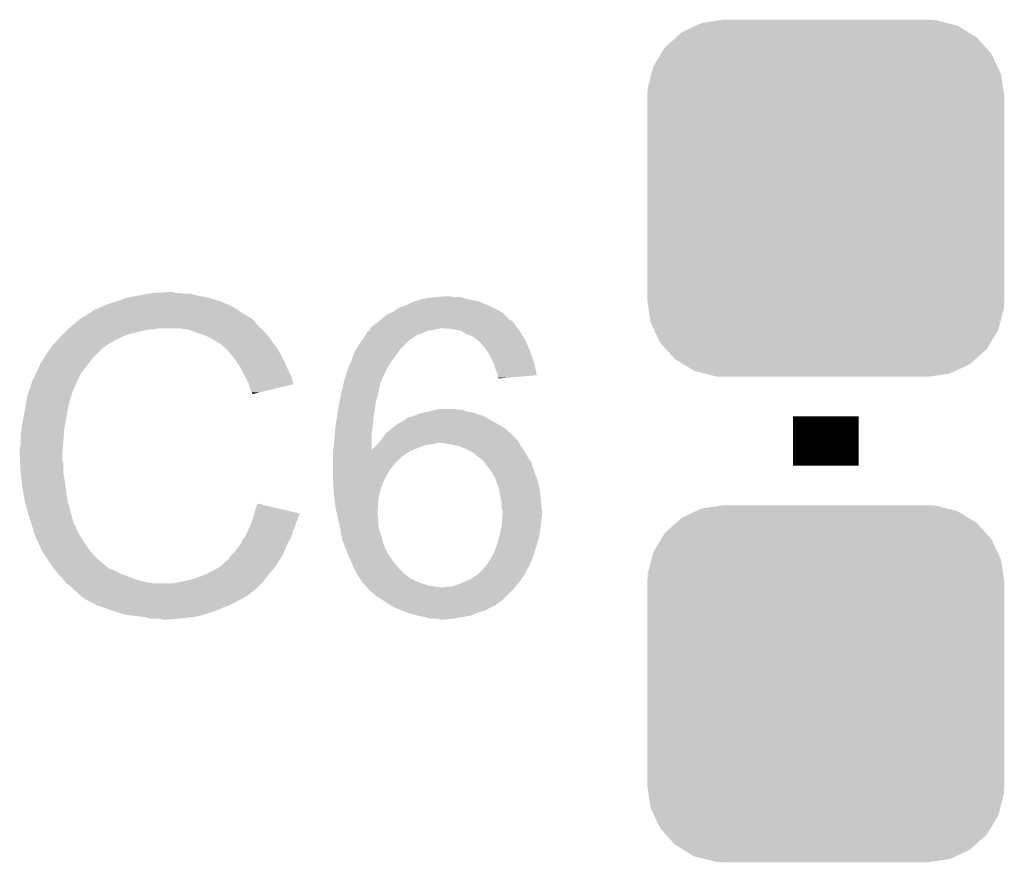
# Model space of a CAD drawing. Extents: x -0.05 to 0.95, y -0.15 to 1.37.
# Tile 11 of 28: x 0.2 to 0.32, y 0.59 to 0.7. Entities that reach past the tile are written whole.
import ezdxf

# ---------------------------------------------------------------- set-up
doc = ezdxf.new("R2010")
doc.units = 0
doc.layers.get('0').update_dxf_attribs({"linetype": 'CONTINUOUS'})
doc.layers.add('ST67W_CLICK_V101_GTO', color=14, linetype='CONTINUOUS')
doc.layers.add('ST67W_CLICK_V101_GTS', color=12, linetype='CONTINUOUS')

# ---------------------------------------------------------------- blocks, each defined once
blk = doc.blocks.new('CUSTOM_76')
for points in [[(-0.01509, 0.0213), (-0.01273, 0.02165), (0.01472, 0.0213), (0.01336, 0.02165)], [(-0.01273, 0.02165), (-0.0124, 0.0217), (0.01336, 0.02165), (0.0124, 0.0217)], [(-0.01755, 0.02014), (-0.01578, 0.02098), (0.01738, 0.02014), (0.01599, 0.02098)], [(-0.01578, 0.02098), (-0.01509, 0.0213), (0.01599, 0.02098), (0.01472, 0.0213)], [(-0.01957, 0.01832), (-0.01818, 0.01957), (0.01945, 0.01832), (0.01832, 0.01957)], [(-0.01818, 0.01957), (-0.01755, 0.02014), (0.01832, 0.01957), (0.01738, 0.02014)], [(-0.02004, 0.01755), (-0.01957, 0.01832), (0.02014, 0.01755), (0.01945, 0.01832)], [(-0.02098, 0.01599), (-0.02004, 0.01755), (0.02088, 0.01599), (0.02014, 0.01755)], [(-0.02121, 0.01509), (-0.02098, 0.01599), (0.0213, 0.01509), (0.02088, 0.01599)], [(-0.02165, 0.01336), (-0.02121, 0.01509), (0.02156, 0.01336), (0.0213, 0.01509)], [(-0.0217, 0.0124), (-0.02165, 0.01336), (0.0217, 0.0124), (0.02156, 0.01336)], [(-0.0217, -0.0124), (-0.0217, 0.0124), (0.0217, -0.0124), (0.0217, 0.0124)], [(-0.02156, -0.01336), (-0.0217, -0.0124), (0.02165, -0.01336), (0.0217, -0.0124)], [(-0.0213, -0.01509), (-0.02156, -0.01336), (0.02121, -0.01509), (0.02165, -0.01336)], [(-0.02088, -0.01599), (-0.0213, -0.01509), (0.02098, -0.01599), (0.02121, -0.01509)], [(-0.02014, -0.01755), (-0.02088, -0.01599), (0.02004, -0.01755), (0.02098, -0.01599)], [(-0.01945, -0.01832), (-0.02014, -0.01755), (0.01957, -0.01832), (0.02004, -0.01755)], [(-0.01832, -0.01957), (-0.01945, -0.01832), (0.01818, -0.01957), (0.01957, -0.01832)], [(-0.01738, -0.02014), (-0.01832, -0.01957), (0.01755, -0.02014), (0.01818, -0.01957)], [(-0.01599, -0.02098), (-0.01738, -0.02014), (0.01578, -0.02098), (0.01755, -0.02014)], [(-0.01472, -0.0213), (-0.01599, -0.02098), (0.01509, -0.0213), (0.01578, -0.02098)], [(-0.01336, -0.02165), (-0.01472, -0.0213), (0.01273, -0.02165), (0.01509, -0.0213)], [(-0.0124, -0.0217), (-0.01336, -0.02165), (0.0124, -0.0217), (0.01273, -0.02165)]]:
    blk.add_solid(points)

msp = doc.modelspace()

# ---------------------------------------------------------------- linework, layer by layer
at = {"layer": 'ST67W_CLICK_V101_GTO', "const_width": 0.008}
msp.add_lwpolyline([(0.299, 0.643), (0.299, 0.649)], dxfattribs=at)
at = {"layer": 'ST67W_CLICK_V101_GTO'}
for points in [[(0.2132, 0.6631), (0.2139, 0.6634), (0.22496, 0.6631), (0.224, 0.6634)], [(0.2139, 0.6634), (0.2155, 0.6637), (0.224, 0.6634), (0.2225, 0.6637)], [(0.2155, 0.6637), (0.2167, 0.6639), (0.2225, 0.6637), (0.2218, 0.6639)], [(0.2167, 0.6639), (0.2173, 0.664), (0.2211, 0.6639), (0.2205, 0.664)], [(0.2173, 0.664), (0.2191, 0.6641), (0.22, 0.664), (0.2196, 0.6641)], [(0.2491, 0.663), (0.2497, 0.6632), (0.2567, 0.663), (0.2556, 0.6632)], [(0.2497, 0.6632), (0.2507, 0.6634), (0.2556, 0.6632), (0.25487, 0.6634)], [(0.2507, 0.6634), (0.2518, 0.6635), (0.25487, 0.6634), (0.2545, 0.6635)], [(0.2518, 0.6635), (0.2529, 0.6636), (0.2537, 0.6635), (0.2533, 0.6636)], [(0.2098, 0.6618), (0.2102, 0.662), (0.22772, 0.6618), (0.22744, 0.662)], [(0.2102, 0.662), (0.2105, 0.6621), (0.22744, 0.662), (0.2273, 0.6621)], [(0.2105, 0.6621), (0.2109, 0.6623), (0.2273, 0.6621), (0.2269, 0.6623)], [(0.2109, 0.6623), (0.2114, 0.6625), (0.2269, 0.6623), (0.2265, 0.6625)], [(0.2114, 0.6625), (0.2119, 0.6627), (0.2265, 0.6625), (0.22605, 0.6627)], [(0.2119, 0.6627), (0.2125, 0.6629), (0.22605, 0.6627), (0.2256, 0.6629)], [(0.2125, 0.6629), (0.2132, 0.6631), (0.2256, 0.6629), (0.22496, 0.6631)], [(0.24668, 0.6619), (0.2471, 0.6622), (0.2592, 0.6619), (0.25855, 0.6622)], [(0.2471, 0.6622), (0.248, 0.6625), (0.25855, 0.6622), (0.2579, 0.6625)], [(0.248, 0.6625), (0.2488, 0.6629), (0.2579, 0.6625), (0.25694, 0.6629)], [(0.2488, 0.6629), (0.2491, 0.663), (0.25694, 0.6629), (0.2567, 0.663)], [(0.20806, 0.6606), (0.2083, 0.6608), (0.2295, 0.6606), (0.2293, 0.6608)], [(0.2083, 0.6608), (0.20847, 0.6609), (0.2293, 0.6608), (0.2292, 0.6609)], [(0.20847, 0.6609), (0.20863, 0.661), (0.2292, 0.6609), (0.229, 0.661)], [(0.20863, 0.661), (0.2088, 0.6611), (0.229, 0.661), (0.2289, 0.6611)], [(0.2088, 0.6611), (0.20963, 0.6616), (0.2288, 0.6611), (0.228, 0.6616)], [(0.2088, 0.6611), (0.2088, 0.6611), (0.2289, 0.6611), (0.2288, 0.6611)], [(0.20963, 0.6616), (0.2098, 0.6617), (0.228, 0.6616), (0.22786, 0.6617)], [(0.2098, 0.6617), (0.2098, 0.6618), (0.22786, 0.6617), (0.22772, 0.6618)], [(0.24484, 0.6607), (0.24508, 0.6609), (0.2606, 0.6607), (0.2604, 0.6609)], [(0.24508, 0.6609), (0.2452, 0.661), (0.2604, 0.6609), (0.2604, 0.661)], [(0.2452, 0.661), (0.2457, 0.6614), (0.2603, 0.661), (0.2599, 0.6614)], [(0.2452, 0.661), (0.2452, 0.661), (0.2604, 0.661), (0.2603, 0.661)], [(0.2457, 0.6614), (0.24593, 0.6615), (0.2599, 0.6614), (0.2598, 0.6615)], [(0.24593, 0.6615), (0.2464, 0.6617), (0.2598, 0.6615), (0.2595, 0.6617)], [(0.2464, 0.6617), (0.24668, 0.6619), (0.2595, 0.6617), (0.2592, 0.6619)], [(0.2068, 0.6595), (0.2069, 0.6596), (0.2164, 0.6595), (0.2174, 0.6596)], [(0.2069, 0.6596), (0.207, 0.6597), (0.2174, 0.6596), (0.2179, 0.6597)], [(0.207, 0.6597), (0.20771, 0.6603), (0.2303, 0.6597), (0.2297, 0.6603)], [(0.20771, 0.6603), (0.20806, 0.6606), (0.2297, 0.6603), (0.2295, 0.6606)], [(0.2216, 0.6595), (0.2204, 0.6597), (0.2305, 0.6595), (0.2303, 0.6597)], [(0.2436, 0.6595), (0.24365, 0.6596), (0.2513, 0.6595), (0.2518, 0.6596)], [(0.24365, 0.6596), (0.2437, 0.6597), (0.2518, 0.6596), (0.2522, 0.6597)], [(0.2437, 0.6597), (0.2438, 0.6599), (0.26153, 0.6597), (0.26138, 0.6599)], [(0.2438, 0.6599), (0.24393, 0.66), (0.26138, 0.6599), (0.2613, 0.66)], [(0.24393, 0.66), (0.24433, 0.6603), (0.2613, 0.66), (0.2611, 0.6603)], [(0.24433, 0.6603), (0.2446, 0.6605), (0.2611, 0.6603), (0.2609, 0.6605)], [(0.2446, 0.6605), (0.24472, 0.6606), (0.2609, 0.6605), (0.2608, 0.6606)], [(0.24472, 0.6606), (0.24484, 0.6607), (0.2608, 0.6606), (0.2606, 0.6607)], [(0.2536, 0.6596), (0.2526, 0.6597), (0.2616, 0.6596), (0.26153, 0.6597)], [(0.2546, 0.6594), (0.2536, 0.6596), (0.26175, 0.6594), (0.2616, 0.6596)], [(0.20563, 0.6583), (0.2059, 0.6586), (0.2127, 0.6583), (0.21335, 0.6586)], [(0.2059, 0.6586), (0.2062, 0.6589), (0.21335, 0.6586), (0.214, 0.6589)], [(0.2062, 0.6589), (0.2068, 0.6595), (0.214, 0.6589), (0.2164, 0.6595)], [(0.2227, 0.6591), (0.2216, 0.6595), (0.2309, 0.6591), (0.2305, 0.6595)], [(0.223, 0.659), (0.2227, 0.6591), (0.231, 0.659), (0.2309, 0.6591)], [(0.2236, 0.6588), (0.223, 0.659), (0.23116, 0.6588), (0.231, 0.659)], [(0.2242, 0.6585), (0.2236, 0.6588), (0.2314, 0.6585), (0.23116, 0.6588)], [(0.2244, 0.6584), (0.2242, 0.6585), (0.23147, 0.6584), (0.2314, 0.6585)], [(0.2249, 0.6581), (0.2244, 0.6584), (0.23169, 0.6581), (0.23147, 0.6584)], [(0.2425, 0.6581), (0.24271, 0.6584), (0.2482, 0.6581), (0.2485, 0.6584)], [(0.24271, 0.6584), (0.24306, 0.6589), (0.2486, 0.6584), (0.2493, 0.6589)], [(0.24271, 0.6584), (0.24271, 0.6584), (0.2485, 0.6584), (0.2486, 0.6584)], [(0.24306, 0.6589), (0.2432, 0.6591), (0.2493, 0.6589), (0.25, 0.6591)], [(0.2432, 0.6592), (0.2433, 0.6593), (0.2502, 0.6592), (0.2504, 0.6593)], [(0.2432, 0.6591), (0.2432, 0.6592), (0.25, 0.6591), (0.2502, 0.6592)], [(0.2433, 0.6593), (0.24345, 0.6594), (0.2504, 0.6593), (0.2506, 0.6594)], [(0.24345, 0.6594), (0.2436, 0.6595), (0.2506, 0.6594), (0.2513, 0.6595)], [(0.25495, 0.6592), (0.2546, 0.6594), (0.2619, 0.6592), (0.26175, 0.6594)], [(0.2553, 0.659), (0.25495, 0.6592), (0.26202, 0.659), (0.2619, 0.6592)], [(0.2561, 0.6587), (0.2553, 0.659), (0.2622, 0.6587), (0.26202, 0.659)], [(0.2566, 0.6583), (0.2561, 0.6587), (0.26244, 0.6583), (0.2622, 0.6587)], [(0.2042, 0.6565), (0.20469, 0.6572), (0.2103, 0.6565), (0.211, 0.6572)], [(0.20469, 0.6572), (0.2049, 0.6575), (0.211, 0.6572), (0.2114, 0.6575)], [(0.2049, 0.6575), (0.20499, 0.6576), (0.2114, 0.6575), (0.2115, 0.6576)], [(0.20499, 0.6576), (0.20563, 0.6583), (0.2115, 0.6576), (0.2127, 0.6583)], [(0.2253, 0.6579), (0.2249, 0.6581), (0.23183, 0.6579), (0.23169, 0.6581)], [(0.2254, 0.6578), (0.2253, 0.6579), (0.2319, 0.6578), (0.23183, 0.6579)], [(0.22619, 0.6571), (0.2254, 0.6578), (0.2324, 0.6571), (0.2319, 0.6578)], [(0.2418, 0.657), (0.24193, 0.6572), (0.24716, 0.657), (0.2473, 0.6572)], [(0.24193, 0.6572), (0.2425, 0.6581), (0.2473, 0.6572), (0.2482, 0.6581)], [(0.25673, 0.6582), (0.2566, 0.6583), (0.2625, 0.6582), (0.26244, 0.6583)], [(0.257, 0.658), (0.25673, 0.6582), (0.26258, 0.658), (0.2625, 0.6582)], [(0.2572, 0.6577), (0.257, 0.658), (0.26271, 0.6577), (0.26258, 0.658)], [(0.2573, 0.6576), (0.2572, 0.6577), (0.26275, 0.6576), (0.26271, 0.6577)], [(0.2577, 0.6571), (0.2573, 0.6576), (0.26296, 0.6571), (0.26275, 0.6576)], [(0.2037, 0.6556), (0.2039, 0.656), (0.20951, 0.6556), (0.20982, 0.656)], [(0.2039, 0.656), (0.20396, 0.6561), (0.20982, 0.656), (0.2099, 0.6561)], [(0.20396, 0.6561), (0.2042, 0.6565), (0.2099, 0.6561), (0.2103, 0.6565)], [(0.2263, 0.657), (0.22619, 0.6571), (0.23246, 0.657), (0.2324, 0.6571)], [(0.22678, 0.6564), (0.2263, 0.657), (0.2328, 0.6564), (0.23246, 0.657)], [(0.2271, 0.656), (0.22678, 0.6564), (0.233, 0.656), (0.2328, 0.6564)], [(0.22738, 0.6556), (0.2271, 0.656), (0.2332, 0.6556), (0.233, 0.656)], [(0.2413, 0.6557), (0.24161, 0.6565), (0.2462, 0.6557), (0.2468, 0.6565)], [(0.24161, 0.6565), (0.2418, 0.657), (0.2468, 0.6565), (0.24716, 0.657)], [(0.25777, 0.657), (0.2577, 0.6571), (0.263, 0.657), (0.26296, 0.6571)], [(0.2581, 0.6565), (0.25777, 0.657), (0.26318, 0.6565), (0.263, 0.657)], [(0.2584, 0.6559), (0.2581, 0.6565), (0.26339, 0.6559), (0.26318, 0.6565)], [(0.20302, 0.6543), (0.2033, 0.6549), (0.2085, 0.6543), (0.20897, 0.6549)], [(0.2033, 0.655), (0.2034, 0.6551), (0.20904, 0.655), (0.20912, 0.6551)], [(0.2033, 0.6549), (0.2033, 0.655), (0.20897, 0.6549), (0.20904, 0.655)], [(0.2034, 0.6551), (0.2035, 0.6554), (0.20912, 0.6551), (0.20936, 0.6554)], [(0.2035, 0.6554), (0.2037, 0.6556), (0.20936, 0.6554), (0.20951, 0.6556)], [(0.2278, 0.655), (0.22738, 0.6556), (0.23347, 0.655), (0.2332, 0.6556)], [(0.22795, 0.6547), (0.2278, 0.655), (0.2336, 0.6547), (0.23347, 0.655)], [(0.24088, 0.6547), (0.2413, 0.6557), (0.2456, 0.6547), (0.2462, 0.6557)], [(0.25853, 0.6556), (0.2584, 0.6559), (0.2635, 0.6556), (0.26339, 0.6559)], [(0.2587, 0.6552), (0.25853, 0.6556), (0.2636, 0.6552), (0.2635, 0.6556)], [(0.2589, 0.6546), (0.2587, 0.6552), (0.26375, 0.6546), (0.2636, 0.6552)], [(0.2025, 0.6532), (0.20302, 0.6543), (0.20795, 0.6532), (0.2085, 0.6543)], [(0.2283, 0.654), (0.22795, 0.6547), (0.23395, 0.654), (0.2336, 0.6547)], [(0.22836, 0.6539), (0.2283, 0.654), (0.234, 0.6539), (0.23395, 0.654)], [(0.2288, 0.6531), (0.22836, 0.6539), (0.23424, 0.6531), (0.234, 0.6539)], [(0.24051, 0.6535), (0.24054, 0.6536), (0.245, 0.6535), (0.2451, 0.6536)], [(0.24054, 0.6536), (0.2408, 0.6545), (0.2451, 0.6536), (0.24551, 0.6545)], [(0.2408, 0.6545), (0.24088, 0.6547), (0.24551, 0.6545), (0.2456, 0.6547)], [(0.2591, 0.6541), (0.2589, 0.6546), (0.26387, 0.6541), (0.26375, 0.6546)], [(0.2591, 0.654), (0.2591, 0.6541), (0.2639, 0.654), (0.26387, 0.6541)], [(0.2591, 0.6537), (0.2591, 0.654), (0.26038, 0.6537), (0.2639, 0.654)], [(0.2592, 0.6537), (0.2591, 0.6537), (0.26037, 0.6537), (0.26038, 0.6537)], [(0.2592, 0.6536), (0.2592, 0.6537), (0.2592, 0.6536), (0.26037, 0.6537)], [(0.20207, 0.6519), (0.20247, 0.6531), (0.2074, 0.6519), (0.2079, 0.6531)], [(0.20247, 0.6531), (0.2025, 0.6532), (0.2079, 0.6531), (0.20795, 0.6532)], [(0.22885, 0.6529), (0.2288, 0.6531), (0.2343, 0.6529), (0.23424, 0.6531)], [(0.2289, 0.6527), (0.22885, 0.6529), (0.23347, 0.6527), (0.2343, 0.6529)], [(0.2291, 0.6521), (0.2289, 0.6527), (0.23096, 0.6521), (0.23347, 0.6527)], [(0.2401, 0.6518), (0.24024, 0.6524), (0.24458, 0.6518), (0.2447, 0.6524)], [(0.24024, 0.6524), (0.24033, 0.6528), (0.2447, 0.6524), (0.2448, 0.6528)], [(0.24033, 0.6528), (0.2404, 0.6531), (0.2448, 0.6528), (0.2448, 0.6531)], [(0.2404, 0.6531), (0.24046, 0.6533), (0.2448, 0.6531), (0.245, 0.6533)], [(0.24046, 0.6533), (0.24051, 0.6535), (0.245, 0.6533), (0.245, 0.6535)], [(0.20175, 0.6505), (0.20188, 0.6513), (0.207, 0.6505), (0.2072, 0.6513)], [(0.20188, 0.6513), (0.2019, 0.6514), (0.2072, 0.6513), (0.20725, 0.6514)], [(0.2019, 0.6514), (0.20193, 0.6515), (0.20725, 0.6514), (0.2073, 0.6515)], [(0.20193, 0.6515), (0.202, 0.6517), (0.2073, 0.6515), (0.2073, 0.6517)], [(0.202, 0.6517), (0.20203, 0.6518), (0.2073, 0.6517), (0.2074, 0.6518)], [(0.20203, 0.6518), (0.20207, 0.6519), (0.2074, 0.6518), (0.2074, 0.6519)], [(0.2292, 0.6519), (0.2291, 0.6521), (0.23013, 0.6519), (0.23096, 0.6521)], [(0.2293, 0.6518), (0.2292, 0.6519), (0.22971, 0.6518), (0.23013, 0.6519)], [(0.2293, 0.6517), (0.2293, 0.6518), (0.2293, 0.6517), (0.22971, 0.6518)], [(0.23989, 0.6508), (0.24001, 0.6514), (0.2443, 0.6508), (0.2445, 0.6514)], [(0.24001, 0.6514), (0.2401, 0.6518), (0.2445, 0.6514), (0.24458, 0.6518)], [(0.2016, 0.6496), (0.20175, 0.6505), (0.2068, 0.6496), (0.207, 0.6505)], [(0.23965, 0.6494), (0.2398, 0.6504), (0.2441, 0.6494), (0.24424, 0.6504)], [(0.2398, 0.6504), (0.23989, 0.6508), (0.24424, 0.6504), (0.2443, 0.6508)], [(0.20139, 0.6485), (0.2016, 0.6496), (0.2066, 0.6485), (0.2068, 0.6496)], [(0.23952, 0.6486), (0.2396, 0.6491), (0.244, 0.6486), (0.24406, 0.6491)], [(0.2396, 0.6491), (0.23965, 0.6494), (0.24406, 0.6491), (0.2441, 0.6494)], [(0.248, 0.6487), (0.24815, 0.6488), (0.25797, 0.6487), (0.2578, 0.6488)], [(0.24815, 0.6488), (0.2483, 0.6489), (0.2578, 0.6488), (0.2576, 0.6489)], [(0.2483, 0.6489), (0.2488, 0.649), (0.2576, 0.6489), (0.2574, 0.649)], [(0.2488, 0.649), (0.24903, 0.6491), (0.2574, 0.649), (0.2572, 0.6491)], [(0.24903, 0.6491), (0.2495, 0.6493), (0.2572, 0.6491), (0.25655, 0.6493)], [(0.2495, 0.6493), (0.2503, 0.6495), (0.25655, 0.6493), (0.2559, 0.6495)], [(0.2503, 0.6495), (0.25075, 0.6496), (0.2559, 0.6495), (0.2553, 0.6496)], [(0.25075, 0.6496), (0.25165, 0.6498), (0.2553, 0.6496), (0.2548, 0.6498)], [(0.25165, 0.6498), (0.2521, 0.6499), (0.2543, 0.6498), (0.2539, 0.6499)], [(0.25165, 0.6498), (0.25165, 0.6498), (0.2548, 0.6498), (0.2543, 0.6498)], [(0.2012, 0.6473), (0.2013, 0.648), (0.2064, 0.6473), (0.20652, 0.648)], [(0.2013, 0.648), (0.20139, 0.6485), (0.20652, 0.648), (0.2066, 0.6485)], [(0.23931, 0.6468), (0.2394, 0.6479), (0.2438, 0.6468), (0.24392, 0.6479)], [(0.2394, 0.6479), (0.23952, 0.6486), (0.24392, 0.6479), (0.244, 0.6486)], [(0.2462, 0.6475), (0.24633, 0.6476), (0.26002, 0.6475), (0.2599, 0.6476)], [(0.24633, 0.6476), (0.247, 0.6481), (0.2599, 0.6476), (0.25902, 0.6481)], [(0.247, 0.6481), (0.2479, 0.6486), (0.25902, 0.6481), (0.25815, 0.6486)], [(0.248, 0.6486), (0.248, 0.6487), (0.25815, 0.6486), (0.25797, 0.6487)], [(0.2011, 0.6466), (0.2012, 0.6473), (0.20635, 0.6466), (0.2064, 0.6473)], [(0.2011, 0.6455), (0.2011, 0.6466), (0.20627, 0.6455), (0.20635, 0.6466)], [(0.2392, 0.6456), (0.2393, 0.6467), (0.2438, 0.6456), (0.2438, 0.6467)], [(0.2393, 0.6467), (0.23931, 0.6468), (0.2438, 0.6467), (0.2438, 0.6468)], [(0.245, 0.6462), (0.2455, 0.6469), (0.2614, 0.6462), (0.2607, 0.6469)], [(0.2455, 0.6469), (0.24562, 0.647), (0.2607, 0.6469), (0.2606, 0.647)], [(0.24562, 0.647), (0.2462, 0.6475), (0.2606, 0.647), (0.26002, 0.6475)], [(0.201, 0.6451), (0.2011, 0.6455), (0.20624, 0.6451), (0.20627, 0.6455)], [(0.23911, 0.6449), (0.2392, 0.6456), (0.2438, 0.6449), (0.2438, 0.6456)], [(0.2438, 0.6449), (0.2441, 0.6452), (0.24875, 0.6449), (0.2495, 0.6452)], [(0.2441, 0.6452), (0.2444, 0.6455), (0.2495, 0.6452), (0.2503, 0.6455)], [(0.2444, 0.6455), (0.2445, 0.6456), (0.2503, 0.6455), (0.2511, 0.6456)], [(0.2445, 0.6456), (0.24458, 0.6457), (0.2511, 0.6456), (0.2516, 0.6457)], [(0.24458, 0.6457), (0.24467, 0.6458), (0.2516, 0.6457), (0.2518, 0.6458)], [(0.24467, 0.6458), (0.24492, 0.6461), (0.2617, 0.6458), (0.2615, 0.6461)], [(0.24492, 0.6461), (0.245, 0.6462), (0.2615, 0.6461), (0.2614, 0.6462)], [(0.2544, 0.6454), (0.2522, 0.6458), (0.2619, 0.6454), (0.2617, 0.6458)], [(0.2553, 0.645), (0.2544, 0.6454), (0.2622, 0.645), (0.2619, 0.6454)], [(0.201, 0.6445), (0.201, 0.6451), (0.2062, 0.6445), (0.20624, 0.6451)], [(0.20105, 0.6436), (0.201, 0.6445), (0.2062, 0.6436), (0.2062, 0.6445)], [(0.2391, 0.6448), (0.23911, 0.6449), (0.2485, 0.6448), (0.24875, 0.6449)], [(0.2391, 0.6442), (0.2391, 0.6448), (0.2476, 0.6442), (0.2485, 0.6448)], [(0.2391, 0.6434), (0.2391, 0.6442), (0.2467, 0.6434), (0.2476, 0.6442)], [(0.2561, 0.6446), (0.2553, 0.645), (0.26244, 0.6446), (0.2622, 0.645)], [(0.2567, 0.6441), (0.2561, 0.6446), (0.26274, 0.6441), (0.26244, 0.6446)], [(0.25683, 0.644), (0.2567, 0.6441), (0.2628, 0.644), (0.26274, 0.6441)], [(0.2571, 0.6438), (0.25683, 0.644), (0.26293, 0.6438), (0.2628, 0.644)], [(0.20106, 0.6433), (0.20105, 0.6436), (0.2063, 0.6433), (0.2062, 0.6436)], [(0.2011, 0.6425), (0.20106, 0.6433), (0.2063, 0.6425), (0.2063, 0.6433)], [(0.2391, 0.6433), (0.2391, 0.6434), (0.2466, 0.6433), (0.2467, 0.6434)], [(0.2391, 0.643), (0.2391, 0.6433), (0.2464, 0.643), (0.2466, 0.6433)], [(0.2391, 0.6425), (0.2391, 0.643), (0.246, 0.6425), (0.2464, 0.643)], [(0.2575, 0.6434), (0.2571, 0.6438), (0.2632, 0.6434), (0.26293, 0.6438)], [(0.25804, 0.6427), (0.2575, 0.6434), (0.2634, 0.6427), (0.2632, 0.6434)], [(0.20113, 0.6422), (0.2011, 0.6425), (0.2063, 0.6422), (0.2063, 0.6425)], [(0.20119, 0.6416), (0.20113, 0.6422), (0.2064, 0.6416), (0.2063, 0.6422)], [(0.2013, 0.6405), (0.20119, 0.6416), (0.20657, 0.6405), (0.2064, 0.6416)], [(0.2391, 0.6418), (0.2391, 0.6425), (0.2456, 0.6418), (0.246, 0.6425)], [(0.2391, 0.6411), (0.2391, 0.6418), (0.24525, 0.6411), (0.2456, 0.6418)], [(0.2582, 0.6425), (0.25804, 0.6427), (0.26348, 0.6425), (0.2634, 0.6427)], [(0.2588, 0.6415), (0.2582, 0.6425), (0.26385, 0.6415), (0.26348, 0.6425)], [(0.20134, 0.6403), (0.2013, 0.6405), (0.2066, 0.6403), (0.20657, 0.6405)], [(0.23911, 0.641), (0.2391, 0.6411), (0.2452, 0.641), (0.24525, 0.6411)], [(0.23917, 0.6399), (0.23911, 0.641), (0.2448, 0.6399), (0.2452, 0.641)], [(0.25895, 0.6411), (0.2588, 0.6415), (0.264, 0.6411), (0.26385, 0.6415)], [(0.2592, 0.6404), (0.25895, 0.6411), (0.26417, 0.6404), (0.264, 0.6411)], [(0.25922, 0.6403), (0.2592, 0.6404), (0.2642, 0.6403), (0.26417, 0.6404)], [(0.2016, 0.6388), (0.20134, 0.6403), (0.2068, 0.6388), (0.2066, 0.6403)], [(0.2392, 0.6395), (0.23917, 0.6399), (0.24473, 0.6395), (0.2448, 0.6399)], [(0.23929, 0.6388), (0.2392, 0.6395), (0.2446, 0.6388), (0.24473, 0.6395)], [(0.2594, 0.6394), (0.25922, 0.6403), (0.2643, 0.6394), (0.2642, 0.6403)], [(0.2596, 0.6385), (0.2594, 0.6394), (0.26439, 0.6385), (0.2643, 0.6394)], [(0.2018, 0.638), (0.2016, 0.6388), (0.20703, 0.638), (0.2068, 0.6388)], [(0.2296, 0.6375), (0.2299, 0.6384), (0.23372, 0.6375), (0.2299, 0.6384)], [(0.2394, 0.6379), (0.23929, 0.6388), (0.24454, 0.6379), (0.2446, 0.6388)], [(0.2596, 0.6378), (0.2596, 0.6385), (0.26446, 0.6378), (0.26439, 0.6385)], [(0.20197, 0.6374), (0.2018, 0.638), (0.2072, 0.6374), (0.20703, 0.638)], [(0.2022, 0.6366), (0.20197, 0.6374), (0.20741, 0.6366), (0.2072, 0.6374)], [(0.2294, 0.6367), (0.22945, 0.6369), (0.23485, 0.6367), (0.2349, 0.6369)], [(0.22945, 0.6369), (0.2295, 0.6371), (0.2349, 0.6369), (0.235, 0.6371)], [(0.2295, 0.6371), (0.22952, 0.6372), (0.235, 0.6371), (0.235, 0.6372)], [(0.22952, 0.6372), (0.2296, 0.6375), (0.235, 0.6372), (0.23372, 0.6375)], [(0.23951, 0.6374), (0.2394, 0.6379), (0.2445, 0.6374), (0.24454, 0.6379)], [(0.23959, 0.637), (0.23951, 0.6374), (0.2445, 0.637), (0.2445, 0.6374)], [(0.2397, 0.6365), (0.23959, 0.637), (0.2446, 0.6365), (0.2445, 0.637)], [(0.2597, 0.6375), (0.2596, 0.6378), (0.26449, 0.6375), (0.26446, 0.6378)], [(0.25967, 0.6368), (0.2597, 0.6372), (0.2645, 0.6368), (0.2645, 0.6372)], [(0.2597, 0.6374), (0.2597, 0.6375), (0.2645, 0.6374), (0.26449, 0.6375)], [(0.2597, 0.6372), (0.2597, 0.6374), (0.2645, 0.6372), (0.2645, 0.6374)], [(0.20243, 0.6359), (0.2022, 0.6366), (0.2076, 0.6359), (0.20741, 0.6366)], [(0.20247, 0.6358), (0.20243, 0.6359), (0.2077, 0.6358), (0.2076, 0.6359)], [(0.20253, 0.6356), (0.20247, 0.6358), (0.2078, 0.6356), (0.2077, 0.6358)], [(0.22897, 0.6356), (0.2291, 0.6359), (0.2345, 0.6356), (0.23456, 0.6359)], [(0.2291, 0.6359), (0.22917, 0.6361), (0.23456, 0.6359), (0.2346, 0.6361)], [(0.22917, 0.6361), (0.22932, 0.6365), (0.2346, 0.6361), (0.2348, 0.6365)], [(0.22932, 0.6365), (0.2294, 0.6367), (0.2348, 0.6365), (0.23485, 0.6367)], [(0.23984, 0.6359), (0.2397, 0.6365), (0.2446, 0.6359), (0.2446, 0.6365)], [(0.24, 0.6352), (0.23984, 0.6359), (0.2447, 0.6352), (0.2446, 0.6359)], [(0.25951, 0.6353), (0.2596, 0.6357), (0.2643, 0.6353), (0.26434, 0.6357)], [(0.2596, 0.6357), (0.25963, 0.6362), (0.26434, 0.6357), (0.2644, 0.6362)], [(0.25963, 0.6362), (0.25965, 0.6365), (0.2644, 0.6362), (0.2644, 0.6365)], [(0.25965, 0.6365), (0.25967, 0.6368), (0.2644, 0.6365), (0.2645, 0.6368)], [(0.2026, 0.6354), (0.20253, 0.6356), (0.20787, 0.6354), (0.2078, 0.6356)], [(0.20262, 0.6353), (0.2026, 0.6354), (0.2079, 0.6353), (0.20787, 0.6354)], [(0.2027, 0.635), (0.20262, 0.6353), (0.20805, 0.635), (0.2079, 0.6353)], [(0.2028, 0.6347), (0.2027, 0.635), (0.2082, 0.6347), (0.20805, 0.635)], [(0.2029, 0.6344), (0.2028, 0.6347), (0.20839, 0.6344), (0.2082, 0.6347)], [(0.22834, 0.6343), (0.2285, 0.6345), (0.234, 0.6343), (0.23406, 0.6345)], [(0.2285, 0.6345), (0.22871, 0.635), (0.23406, 0.6345), (0.2342, 0.635)], [(0.22871, 0.635), (0.22897, 0.6356), (0.2342, 0.635), (0.2345, 0.6356)], [(0.24013, 0.6344), (0.24, 0.6352), (0.245, 0.6344), (0.2447, 0.6352)], [(0.2593, 0.6344), (0.25951, 0.6353), (0.26414, 0.6344), (0.2643, 0.6353)], [(0.203, 0.6342), (0.2029, 0.6344), (0.20851, 0.6342), (0.20839, 0.6344)], [(0.20314, 0.6339), (0.203, 0.6342), (0.2087, 0.6339), (0.20851, 0.6342)], [(0.20356, 0.633), (0.20314, 0.6339), (0.2093, 0.633), (0.2087, 0.6339)], [(0.2274, 0.6329), (0.2278, 0.6334), (0.23329, 0.6329), (0.23351, 0.6334)], [(0.2278, 0.6334), (0.2279, 0.6336), (0.23351, 0.6334), (0.2336, 0.6336)], [(0.2279, 0.6336), (0.2281, 0.634), (0.2336, 0.6336), (0.23383, 0.634)], [(0.2281, 0.634), (0.22834, 0.6343), (0.23383, 0.634), (0.234, 0.6343)], [(0.2402, 0.634), (0.24013, 0.6344), (0.2451, 0.634), (0.245, 0.6344)], [(0.24036, 0.6336), (0.2402, 0.634), (0.2452, 0.6336), (0.2451, 0.634)], [(0.24068, 0.6328), (0.24036, 0.6336), (0.2455, 0.6328), (0.2452, 0.6336)], [(0.25892, 0.6331), (0.259, 0.6333), (0.2638, 0.6331), (0.26385, 0.6333)], [(0.259, 0.6333), (0.25925, 0.6342), (0.26385, 0.6333), (0.2641, 0.6342)], [(0.25925, 0.6342), (0.2593, 0.6344), (0.2641, 0.6342), (0.26414, 0.6344)], [(0.2038, 0.6325), (0.20356, 0.633), (0.2097, 0.6325), (0.2093, 0.633)], [(0.20413, 0.632), (0.2038, 0.6325), (0.2101, 0.632), (0.2097, 0.6325)], [(0.22665, 0.632), (0.2268, 0.6322), (0.2329, 0.632), (0.23299, 0.6322)], [(0.2268, 0.6322), (0.2271, 0.6325), (0.23299, 0.6322), (0.23312, 0.6325)], [(0.2271, 0.6325), (0.2274, 0.6329), (0.23312, 0.6325), (0.23329, 0.6329)], [(0.24072, 0.6327), (0.24068, 0.6328), (0.2456, 0.6327), (0.2455, 0.6328)], [(0.24084, 0.6324), (0.24072, 0.6327), (0.2457, 0.6324), (0.2456, 0.6327)], [(0.241, 0.632), (0.24084, 0.6324), (0.246, 0.632), (0.2457, 0.6324)], [(0.25837, 0.6319), (0.2586, 0.6323), (0.2634, 0.6319), (0.26353, 0.6323)], [(0.2586, 0.6323), (0.25892, 0.6331), (0.26353, 0.6323), (0.2638, 0.6331)], [(0.20467, 0.6312), (0.20413, 0.632), (0.211, 0.6312), (0.2101, 0.632)], [(0.2048, 0.631), (0.20467, 0.6312), (0.21125, 0.631), (0.211, 0.6312)], [(0.20526, 0.6304), (0.2048, 0.631), (0.212, 0.6304), (0.21125, 0.631)], [(0.2253, 0.6307), (0.2258, 0.6311), (0.23203, 0.6307), (0.2323, 0.6311)], [(0.2258, 0.6311), (0.2261, 0.6314), (0.2323, 0.6311), (0.2325, 0.6314)], [(0.2261, 0.6314), (0.2263, 0.6315), (0.2325, 0.6314), (0.23257, 0.6315)], [(0.2263, 0.6315), (0.2265, 0.6318), (0.23257, 0.6315), (0.23277, 0.6318)], [(0.2265, 0.6318), (0.22665, 0.632), (0.23277, 0.6318), (0.2329, 0.632)], [(0.24121, 0.6315), (0.241, 0.632), (0.2463, 0.6315), (0.246, 0.632)], [(0.24143, 0.631), (0.24121, 0.6315), (0.2467, 0.631), (0.2463, 0.6315)], [(0.2416, 0.6306), (0.24143, 0.631), (0.24703, 0.6306), (0.2467, 0.631)], [(0.2576, 0.6307), (0.2582, 0.6316), (0.2629, 0.6307), (0.26327, 0.6316)], [(0.2582, 0.6316), (0.25837, 0.6319), (0.26327, 0.6316), (0.2634, 0.6319)], [(0.20542, 0.6302), (0.20526, 0.6304), (0.2126, 0.6302), (0.2122, 0.6304)], [(0.20526, 0.6304), (0.20526, 0.6304), (0.2122, 0.6304), (0.212, 0.6304)], [(0.20549, 0.6301), (0.20542, 0.6302), (0.2129, 0.6301), (0.2126, 0.6302)], [(0.20565, 0.6299), (0.20549, 0.6301), (0.2132, 0.6299), (0.2129, 0.6301)], [(0.2058, 0.6297), (0.20565, 0.6299), (0.21373, 0.6297), (0.2132, 0.6299)], [(0.2059, 0.6296), (0.2058, 0.6297), (0.214, 0.6296), (0.21373, 0.6297)], [(0.2223, 0.6293), (0.2234, 0.6297), (0.2309, 0.6293), (0.2312, 0.6297)], [(0.2234, 0.6297), (0.2246, 0.6303), (0.2312, 0.6297), (0.23172, 0.6303)], [(0.2246, 0.6303), (0.22495, 0.6305), (0.23172, 0.6303), (0.2319, 0.6305)], [(0.22495, 0.6305), (0.2253, 0.6307), (0.2319, 0.6305), (0.23203, 0.6307)], [(0.2417, 0.6304), (0.2416, 0.6306), (0.2472, 0.6304), (0.24703, 0.6306)], [(0.2419, 0.63), (0.2417, 0.6304), (0.2476, 0.63), (0.2472, 0.6304)], [(0.24196, 0.6299), (0.2419, 0.63), (0.2477, 0.6299), (0.2476, 0.63)], [(0.2422, 0.6295), (0.24196, 0.6299), (0.24826, 0.6295), (0.2477, 0.6299)], [(0.2558, 0.6292), (0.25655, 0.6297), (0.26199, 0.6292), (0.2623, 0.6297)], [(0.25655, 0.6297), (0.2567, 0.6298), (0.2623, 0.6297), (0.26236, 0.6298)], [(0.2567, 0.6298), (0.2571, 0.6302), (0.26236, 0.6298), (0.2626, 0.6302)], [(0.2571, 0.6302), (0.2575, 0.6306), (0.2626, 0.6302), (0.2628, 0.6306)], [(0.2575, 0.6306), (0.2575, 0.6307), (0.2628, 0.6306), (0.2629, 0.6307)], [(0.2063, 0.6292), (0.2059, 0.6296), (0.215, 0.6292), (0.214, 0.6296)], [(0.20654, 0.6289), (0.2063, 0.6292), (0.2161, 0.6289), (0.215, 0.6292)], [(0.2067, 0.6287), (0.20654, 0.6289), (0.2173, 0.6287), (0.2161, 0.6289)], [(0.2072, 0.6283), (0.2067, 0.6287), (0.23, 0.6283), (0.2304, 0.6287)], [(0.2197, 0.6287), (0.2201, 0.6288), (0.2304, 0.6287), (0.2305, 0.6288)], [(0.2201, 0.6288), (0.2206, 0.6289), (0.2305, 0.6288), (0.2306, 0.6289)], [(0.2206, 0.6289), (0.2211, 0.629), (0.2306, 0.6289), (0.23067, 0.629)], [(0.2211, 0.629), (0.2223, 0.6293), (0.23067, 0.629), (0.2309, 0.6293)], [(0.24227, 0.6294), (0.2422, 0.6295), (0.2484, 0.6294), (0.24826, 0.6295)], [(0.24235, 0.6293), (0.24227, 0.6294), (0.2485, 0.6293), (0.2484, 0.6294)], [(0.2425, 0.6291), (0.24235, 0.6293), (0.2489, 0.6291), (0.2485, 0.6293)], [(0.24255, 0.629), (0.2425, 0.6291), (0.2491, 0.629), (0.2489, 0.6291)], [(0.24265, 0.6288), (0.24255, 0.629), (0.2496, 0.6288), (0.2491, 0.629)], [(0.2427, 0.6287), (0.24265, 0.6288), (0.2499, 0.6287), (0.2496, 0.6288)], [(0.24306, 0.6284), (0.2428, 0.6287), (0.2508, 0.6284), (0.2499, 0.6287)], [(0.2534, 0.6283), (0.2541, 0.6285), (0.26129, 0.6283), (0.26146, 0.6285)], [(0.2541, 0.6285), (0.2549, 0.6288), (0.26146, 0.6285), (0.26171, 0.6288)], [(0.2549, 0.6288), (0.25512, 0.6289), (0.26171, 0.6288), (0.2618, 0.6289)], [(0.25512, 0.6289), (0.2558, 0.6292), (0.2618, 0.6289), (0.26199, 0.6292)], [(0.2076, 0.6279), (0.2072, 0.6283), (0.22954, 0.6279), (0.23, 0.6283)], [(0.208, 0.6276), (0.2076, 0.6279), (0.2292, 0.6276), (0.22954, 0.6279)], [(0.2082, 0.6274), (0.208, 0.6276), (0.229, 0.6274), (0.2291, 0.6276)], [(0.208, 0.6276), (0.208, 0.6276), (0.2291, 0.6276), (0.2292, 0.6276)], [(0.2083, 0.6273), (0.2082, 0.6274), (0.2288, 0.6273), (0.229, 0.6274)], [(0.2085, 0.6271), (0.2083, 0.6273), (0.2285, 0.6271), (0.2288, 0.6273)], [(0.24315, 0.6283), (0.24306, 0.6284), (0.2516, 0.6283), (0.2508, 0.6284)], [(0.24324, 0.6282), (0.24315, 0.6283), (0.2523, 0.6282), (0.2516, 0.6283)], [(0.2435, 0.6279), (0.24324, 0.6282), (0.2609, 0.6279), (0.2612, 0.6282)], [(0.2443, 0.6272), (0.2435, 0.6279), (0.2602, 0.6272), (0.2609, 0.6279)], [(0.2526, 0.6282), (0.2528, 0.6283), (0.2612, 0.6282), (0.26129, 0.6283)], [(0.2088, 0.6269), (0.2085, 0.6271), (0.22817, 0.6269), (0.2285, 0.6271)], [(0.2089, 0.6268), (0.2089, 0.6269), (0.228, 0.6268), (0.22817, 0.6269)], [(0.2105, 0.626), (0.2089, 0.6268), (0.2264, 0.626), (0.228, 0.6268)], [(0.2451, 0.6267), (0.2443, 0.6272), (0.2597, 0.6267), (0.2602, 0.6272)], [(0.24524, 0.6266), (0.2451, 0.6267), (0.2596, 0.6266), (0.2597, 0.6267)], [(0.2458, 0.6262), (0.24524, 0.6266), (0.25903, 0.6262), (0.2596, 0.6266)], [(0.24634, 0.6259), (0.2458, 0.6262), (0.2586, 0.6259), (0.25903, 0.6262)], [(0.21135, 0.6257), (0.2105, 0.626), (0.2256, 0.6257), (0.2264, 0.626)], [(0.2122, 0.6254), (0.21135, 0.6257), (0.2249, 0.6254), (0.2256, 0.6257)], [(0.2138, 0.6249), (0.2122, 0.6254), (0.2234, 0.6249), (0.2249, 0.6254)], [(0.2146, 0.6248), (0.2138, 0.6249), (0.2231, 0.6248), (0.2234, 0.6249)], [(0.2467, 0.6257), (0.24634, 0.6259), (0.2581, 0.6257), (0.2585, 0.6259)], [(0.24634, 0.6259), (0.24634, 0.6259), (0.2585, 0.6259), (0.2586, 0.6259)], [(0.2475, 0.6254), (0.2467, 0.6257), (0.2576, 0.6254), (0.2581, 0.6257)], [(0.24797, 0.6252), (0.2475, 0.6254), (0.2568, 0.6252), (0.2576, 0.6254)], [(0.2482, 0.6251), (0.24797, 0.6252), (0.25657, 0.6251), (0.2568, 0.6252)], [(0.249, 0.6249), (0.2482, 0.6251), (0.25612, 0.6249), (0.25657, 0.6251)], [(0.24935, 0.6248), (0.249, 0.6249), (0.2559, 0.6248), (0.25612, 0.6249)], [(0.2162, 0.6246), (0.2146, 0.6248), (0.2222, 0.6246), (0.2231, 0.6248)], [(0.21655, 0.6245), (0.2162, 0.6246), (0.2212, 0.6245), (0.2222, 0.6246)], [(0.2169, 0.6244), (0.21655, 0.6245), (0.2201, 0.6244), (0.2212, 0.6245)], [(0.2184, 0.6243), (0.218, 0.6244), (0.219, 0.6243), (0.2201, 0.6244)], [(0.2497, 0.6247), (0.24935, 0.6248), (0.25535, 0.6247), (0.2559, 0.6248)], [(0.2503, 0.6246), (0.2497, 0.6247), (0.2548, 0.6246), (0.25535, 0.6247)], [(0.2509, 0.6244), (0.2503, 0.6246), (0.2537, 0.6244), (0.2548, 0.6246)], [(0.2521, 0.6243), (0.2518, 0.6244), (0.2524, 0.6243), (0.2537, 0.6244)]]:
    msp.add_solid(points, dxfattribs=at)

# ---------------------------------------------------------------- block references
at = {"layer": 'ST67W_CLICK_V101_GTS'}
for p in [(0.299, 0.6755), (0.299, 0.6165)]:
    msp.add_blockref('CUSTOM_76', p, dxfattribs=at)

doc.saveas('drawing.dxf')
